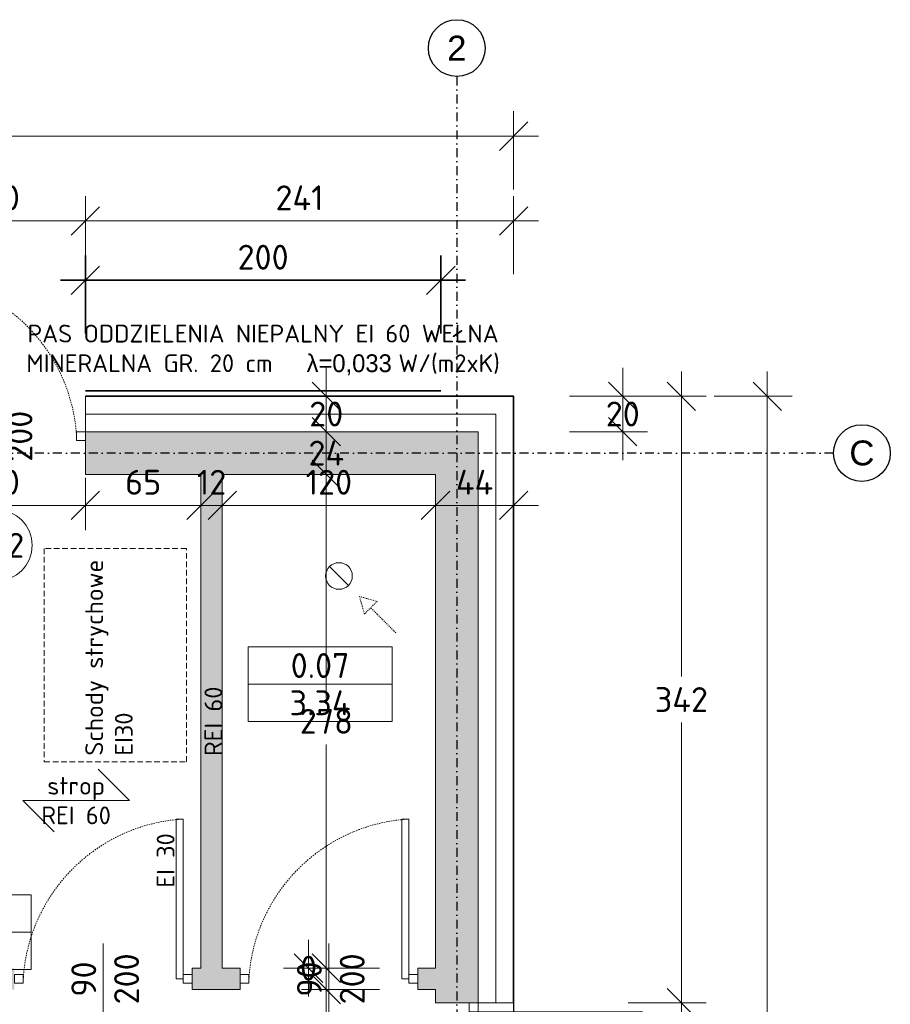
# Model space of a CAD drawing. Header units: millimetres. Extents: x -6697 to 21546, y -3389 to 18959.
# Tile 55 of 153: x 3235 to 3725, y 3525 to 4080. Entities that reach past the tile are written whole.
import ezdxf
from ezdxf.enums import TextEntityAlignment as Align

# ---------------------------------------------------------------- set-up
doc = ezdxf.new("R2010")
doc.units = ezdxf.units.MM
for name, pattern in [('0.5_0.5', [1, 0.5, -0.5]), ('DASHDOT', [1, 0.5, -0.25, 0, -0.25]), ('JIS_02_0.7', [1.35, 0.75, -0.6]), ('UKRYTE2', [4.7625, 3.175, -1.5875])]:
    doc.linetypes.add(name, pattern=pattern)
for name, color, linetype, lineweight, true_color in [('2DH_PLS_P', 5, 'Continuous', 25, 0x0000ff), ('ppoz', 7, 'Continuous', 35, 0xdb0000), ('wymiary', 7, 'Continuous', 5, 0x666666)]:
    doc.layers.add(name, color=color, linetype=linetype, lineweight=lineweight, true_color=true_color)
for name, color, linetype, lineweight in [('elewacja_projektowana', 7, 'Continuous', 5), ('KOLORYSTYKA', 7, 'Continuous', 5), ('sciany_wew', 7, 'Continuous', 18), ('sciany_zew', 7, 'Continuous', 35), ('stolarka_mysz_drzwi', 7, 'Continuous', 5), ('stolarka_mysz_drzwi_opisy', 7, 'Continuous', 5), ('tabelki_pomieszczen', 7, 'Continuous', 9), ('wentylacja', 7, 'Continuous', 9)]:
    doc.layers.add(name, color=color, linetype=linetype, lineweight=lineweight)
doc.layers.add('opisy', color=7, linetype='Continuous')
doc.layers.add('pomocnicza', color=6, linetype='Continuous', lineweight=20, plot=False)
doc.styles.add('ISO', font='isocpeur.ttf')
doc.styles.get("Standard").update_dxf_attribs({"font": 'arial.ttf'})
doc.linetypes.add('GRADZINOWANIE', pattern='A,0.00254,-2.54,[134,ltypeshp.shx,S=2.54,R=0,X=-2.54,Y=0],-5.08,[134,ltypeshp.shx,S=2.54,R=180,X=2.54,Y=0],-2.54', length=10.16254)
doc.dimstyles.new('Ł_G 1-100', dxfattribs={"dimtxt": 14, "dimasz": 16, "dimexe": 14, "dimexo": 2, "dimgap": 6, "dimtad": 1, "dimtih": 1, "dimtoh": 1, "dimdec": 0, "dimrnd": 0.5, "dimzin": 1, "dimdsep": 46, "dimtxsty": 'ISO', "dimblk": 'OBLIQUE', "dimcen": 0, "dimdle": 14, "dimclrd": 256, "dimclre": 256, "dimclrt": 7, "dimazin": 0, "dimtfac": 1, "dimtdec": 0, "dimtix": 1, "dimtmove": 0, "dimatfit": 2, "dimfxl": 30, "dimfxlon": 1, "dimlwd": -1, "dimlwe": -1, "dimarcsym": 2})

# ---------------------------------------------------------------- blocks, each defined once
blk = doc.blocks.new('*U44')
at = {"layer": 'stolarka_mysz_drzwi'}
for points in [[(9, 0), (9, 95), (5, 95), (5, 0)], [(0, -2.5), (5, -2.5), (5, 2.5), (0, 2.5)]]:
    blk.add_lwpolyline(points, close=True, dxfattribs=at)
at = {"layer": 'stolarka_mysz_drzwi', "linetype": 'JIS_02_0.7'}
blk.add_arc((-1.08, -6.08), 101.26, 3.4421, 86.5579, dxfattribs=at)
at = {"layer": 'stolarka_mysz_drzwi_opisy'}
blk.add_lwpolyline([(52.5, 20), (52.5, -41.41)], dxfattribs=at)
blk.add_circle((52.5, -61.41), 20, dxfattribs=at)
at = {"style": 'ISO', "flags": 9}
for tag, p in [('MATERIAL', (267.97, -34.59)), ('KOLOR_DRZWI', (268.38, -55.85)), ('WYPELNIENIE_DRZWI', (268.01, -77.63))]:
    blk.add_attdef(tag, p, '', height=14, dxfattribs=at)
at = {"layer": 'stolarka_mysz_drzwi_opisy', "color": 1, "true_color": 0xff0000, "style": 'ISO', "flags": 12}
blk.add_attdef('SAMOZAMYKACZ', (19.62, 28.05), '', height=6, rotation=90, dxfattribs=at)
at = {"layer": 'stolarka_mysz_drzwi_opisy', "style": 'ISO'}
blk.add_attdef('SZEROKOSC_DRZWI', text='', height=14, rotation=90, dxfattribs=at).set_placement((41.56, -0.13), align=Align.MIDDLE)
at = {"layer": 'stolarka_mysz_drzwi_opisy', "style": 'ISO', "flags": 8}
for tag, p in [('WYSOKOSC_DRZWI', (65.64, 0)), ('NR_DRZWI1', (52.5, -61.41))]:
    blk.add_attdef(tag, text='', height=14, rotation=90, dxfattribs=at).set_placement(p, align=Align.MIDDLE)
at = {"layer": 'stolarka_mysz_drzwi_opisy', "style": 'ISO', "flags": 2}
blk.add_attdef('P', text='', height=14, rotation=90, dxfattribs=at).set_placement((31.45, 25.97), align=Align.TOP_RIGHT)
blk = doc.blocks.new('*U46')
at = {"layer": 'stolarka_mysz_drzwi'}
for points in [[(9, 0), (9, 90), (5, 90), (5, 0)], [(0, -2.5), (5, -2.5), (5, 2.5), (0, 2.5)], [(95, -2.5), (100, -2.5), (100, 2.5), (95, 2.5)]]:
    blk.add_lwpolyline(points, close=True, dxfattribs=at)
at = {"layer": 'stolarka_mysz_drzwi', "linetype": 'JIS_02_0.7'}
blk.add_arc((-0.76, -5.76), 95.93, 3.4421, 86.5579, dxfattribs=at)
at = {"layer": 'stolarka_mysz_drzwi_opisy'}
blk.add_lwpolyline([(50, 20), (50, -41.41)], dxfattribs=at)
blk.add_circle((50, -61.41), 20, dxfattribs=at)
at = {"style": 'ISO', "flags": 9}
for tag, p in [('MATERIAL', (267.97, -34.59)), ('KOLOR_DRZWI', (268.38, -55.85)), ('WYPELNIENIE_DRZWI', (268.01, -77.63))]:
    blk.add_attdef(tag, p, '', height=14, dxfattribs=at)
at = {"layer": 'stolarka_mysz_drzwi_opisy', "color": 1, "true_color": 0xff0000, "style": 'ISO', "flags": 12}
blk.add_attdef('SAMOZAMYKACZ', (17.12, 28.05), '', height=6, rotation=90, dxfattribs=at)
at = {"layer": 'stolarka_mysz_drzwi_opisy', "style": 'ISO'}
blk.add_attdef('SZEROKOSC_DRZWI', text='', height=14, rotation=90, dxfattribs=at).set_placement((39.06, -0.13), align=Align.MIDDLE)
at = {"layer": 'stolarka_mysz_drzwi_opisy', "style": 'ISO', "flags": 8}
blk.add_attdef('WYSOKOSC_DRZWI', text='', height=14, rotation=90, dxfattribs=at).set_placement((63.14, 0), align=Align.MIDDLE)
at = {"layer": 'stolarka_mysz_drzwi_opisy', "style": 'ISO', "flags": 2}
blk.add_attdef('P', text='', height=14, rotation=90, dxfattribs=at).set_placement((28.95, 25.97), align=Align.TOP_RIGHT)
at = {"layer": 'stolarka_mysz_drzwi_opisy', "style": 'ISO', "flags": 8}
blk.add_attdef('NR_DRZWI1', text='', height=14, dxfattribs=at).set_placement((50, -61.41), align=Align.MIDDLE)
blk = doc.blocks.new('*U53')
at = {"layer": 'stolarka_mysz_drzwi'}
for points in [[(-9, 0), (-9, 90), (-5, 90), (-5, 0)], [(-95, -2.5), (-100, -2.5), (-100, 2.5), (-95, 2.5)], [(0, -2.5), (-5, -2.5), (-5, 2.5), (0, 2.5)]]:
    blk.add_lwpolyline(points, close=True, dxfattribs=at)
at = {"layer": 'stolarka_mysz_drzwi', "linetype": 'JIS_02_0.7'}
blk.add_arc((0.76, -5.76), 95.93, 93.4421, 176.5579, dxfattribs=at)
at = {"layer": 'stolarka_mysz_drzwi_opisy'}
blk.add_lwpolyline([(-50, 20), (-50, -41.41)], dxfattribs=at)
blk.add_circle((-50, -61.41), 20, dxfattribs=at)
at = {"style": 'ISO', "flags": 9}
for tag, p in [('MATERIAL', (167.97, -34.59)), ('KOLOR_DRZWI', (168.38, -55.85)), ('WYPELNIENIE_DRZWI', (168.01, -77.63))]:
    blk.add_attdef(tag, p, '', height=14, dxfattribs=at)
at = {"layer": 'stolarka_mysz_drzwi_opisy', "color": 1, "true_color": 0xff0000, "style": 'ISO', "flags": 12}
blk.add_attdef('SAMOZAMYKACZ', (-11.12, 28.05), '', height=6, rotation=90, dxfattribs=at)
at = {"layer": 'stolarka_mysz_drzwi_opisy', "style": 'ISO'}
blk.add_attdef('SZEROKOSC_DRZWI', text='', height=14, rotation=90, dxfattribs=at).set_placement((-60.94, -0.13), align=Align.MIDDLE)
at = {"layer": 'stolarka_mysz_drzwi_opisy', "style": 'ISO', "flags": 8}
blk.add_attdef('WYSOKOSC_DRZWI', text='', height=14, rotation=90, dxfattribs=at).set_placement((-36.86, 0), align=Align.MIDDLE)
at = {"layer": 'stolarka_mysz_drzwi_opisy', "style": 'ISO', "flags": 2}
blk.add_attdef('L', text='', height=14, rotation=90, dxfattribs=at).set_placement((-66.05, 25.97), align=Align.TOP_RIGHT)
at = {"layer": 'stolarka_mysz_drzwi_opisy', "style": 'ISO', "flags": 8}
blk.add_attdef('NR_DRZWI1', text='', height=14, dxfattribs=at).set_placement((-50, -61.41), align=Align.MIDDLE)
blk = doc.blocks.new('tabelka_powierzchni')
at = {"layer": 'pomocnicza'}
blk.add_lwpolyline([(0, -42), (81, -42), (81, 0), (0, 0)], close=True, dxfattribs=at)
at = {"layer": 'tabelki_pomieszczen'}
blk.add_lwpolyline([(0, -21), (81, -21)], dxfattribs=at)
at = {"style": 'ISO', "flags": 9}
for tag, p in [('SCIANY_POM', (93.94, -81.34)), ('SUFIT_POM', (96.19, -102.29)), ('POZIOM_POM', (95.24, -125.71))]:
    blk.add_attdef(tag, p, '', height=14, dxfattribs=at)
at = {"layer": 'tabelki_pomieszczen', "style": 'ISO'}
for tag, flags, p in [('NR_POM', 8, (40.5, -10.5)), ('NAZWA_POM', 5, (147.42, -11.09)), ('POW_POM', 8, (40.5, -31.5)), ('POSADZKA_POM', 5, (159.03, -31.37)), ('WYS_POM', 9, (136.17, -51.99))]:
    blk.add_attdef(tag, text='', height=14, dxfattribs=dict(at, flags=flags)).set_placement(p, align=Align.MIDDLE_CENTER)
blk = doc.blocks.new('_Oblique')
at = {"color": 0, "linetype": 'ByBlock', "lineweight": -2}
blk.add_line((-0.5, -0.5), (0.5, 0.5), dxfattribs=at)
blk = doc.blocks.new('*D60')
at = {"layer": 'Defpoints', "color": 0, "transparency": 16777216}
for p in [(3512.7, 3867.56), (3655.48, 3867.56), (3512.7, 2565.56)]:
    blk.add_point(p, dxfattribs=at)
at = {"layer": 'wymiary', "transparency": 16777216}
for p, q in [((3655.48, 3881.56), (3655.48, 3229.56)), ((3625.48, 3867.56), (3669.48, 3867.56)), ((3655.48, 2551.56), (3655.48, 3203.56)), ((3625.48, 2565.56), (3669.48, 2565.56))]:
    blk.add_line(p, q, dxfattribs=at)
at = {"layer": 'wymiary', "transparency": 16777216, "xscale": 16, "yscale": 16, "zscale": 16}
for p, rotation in [((3655.48, 3867.56), 90), ((3655.48, 2565.56), 270)]:
    blk.add_blockref('_Oblique', p, dxfattribs=dict(at, rotation=rotation))
at = {"layer": 'wymiary', "color": 7, "transparency": 16777216, "insert": (3655.48, 3216.56), "char_height": 14, "attachment_point": 5, "style": 'ISO'}
blk.add_mtext('1302', dxfattribs=at)
blk = doc.blocks.new('*D62')
at = {"layer": 'Defpoints', "color": 0, "transparency": 16777216}
for p in [(3512.7, 4014), (2424.7, 3867.56), (3512.7, 3867.56)]:
    blk.add_point(p, dxfattribs=at)
at = {"layer": 'wymiary', "transparency": 16777216}
for p, q in [((2424.7, 3984), (2424.7, 4028)), ((3512.7, 3984), (3512.7, 4028)), ((2410.7, 4014), (3526.7, 4014))]:
    blk.add_line(p, q, dxfattribs=at)
at = {"layer": 'wymiary', "transparency": 16777216, "xscale": 16, "yscale": 16, "zscale": 16, "rotation": 180}
blk.add_blockref('_Oblique', (2424.7, 4014), dxfattribs=at)
at = {"layer": 'wymiary', "transparency": 16777216, "xscale": 16, "yscale": 16, "zscale": 16}
blk.add_blockref('_Oblique', (3512.7, 4014), dxfattribs=at)
at = {"layer": 'wymiary', "color": 7, "transparency": 16777216, "insert": (2968.7, 4027), "char_height": 14, "attachment_point": 5, "style": 'ISO'}
blk.add_mtext('1088', dxfattribs=at)
blk = doc.blocks.new('*D84')
at = {"layer": 'Defpoints', "color": 0, "transparency": 16777216}
for p in [(3271.7, 3966.28), (3171.7, 3867.56), (3271.7, 3867.56)]:
    blk.add_point(p, dxfattribs=at)
at = {"layer": 'wymiary', "transparency": 16777216}
for p, q in [((3171.7, 3936.28), (3171.7, 3980.28)), ((3271.7, 3936.28), (3271.7, 3980.28)), ((3157.7, 3966.28), (3285.7, 3966.28))]:
    blk.add_line(p, q, dxfattribs=at)
at = {"layer": 'wymiary', "transparency": 16777216, "xscale": 16, "yscale": 16, "zscale": 16, "rotation": 180}
blk.add_blockref('_Oblique', (3171.7, 3966.28), dxfattribs=at)
at = {"layer": 'wymiary', "transparency": 16777216, "xscale": 16, "yscale": 16, "zscale": 16}
blk.add_blockref('_Oblique', (3271.7, 3966.28), dxfattribs=at)
at = {"layer": 'wymiary', "color": 7, "transparency": 16777216, "insert": (3221.7, 3979.28), "char_height": 14, "attachment_point": 5, "style": 'ISO'}
blk.add_mtext('100', dxfattribs=at)
blk = doc.blocks.new('*D85')
at = {"layer": 'Defpoints', "color": 0, "transparency": 16777216}
for p in [(3512.7, 3966.28), (3271.7, 3867.56), (3512.7, 3867.56)]:
    blk.add_point(p, dxfattribs=at)
at = {"layer": 'wymiary', "transparency": 16777216}
for p, q in [((3271.7, 3936.28), (3271.7, 3980.28)), ((3512.7, 3936.28), (3512.7, 3980.28)), ((3257.7, 3966.28), (3526.7, 3966.28))]:
    blk.add_line(p, q, dxfattribs=at)
at = {"layer": 'wymiary', "transparency": 16777216, "xscale": 16, "yscale": 16, "zscale": 16, "rotation": 180}
blk.add_blockref('_Oblique', (3271.7, 3966.28), dxfattribs=at)
at = {"layer": 'wymiary', "transparency": 16777216, "xscale": 16, "yscale": 16, "zscale": 16}
blk.add_blockref('_Oblique', (3512.7, 3966.28), dxfattribs=at)
at = {"layer": 'wymiary', "color": 7, "transparency": 16777216, "insert": (3392.2, 3979.28), "char_height": 14, "attachment_point": 5, "style": 'ISO'}
blk.add_mtext('241', dxfattribs=at)
blk = doc.blocks.new('*D86')
at = {"layer": 'Defpoints', "color": 0, "transparency": 16777216}
for p in [(3512.7, 3867.56), (3512.7, 3526.06), (3607.12, 3526.06)]:
    blk.add_point(p, dxfattribs=at)
at = {"layer": 'wymiary', "transparency": 16777216}
for p, q in [((3607.12, 3881.56), (3607.12, 3709.81)), ((3577.12, 3867.56), (3621.12, 3867.56)), ((3607.12, 3512.06), (3607.12, 3683.81)), ((3577.12, 3526.06), (3621.12, 3526.06))]:
    blk.add_line(p, q, dxfattribs=at)
at = {"layer": 'wymiary', "transparency": 16777216, "xscale": 16, "yscale": 16, "zscale": 16}
for p, rotation in [((3607.12, 3867.56), 90), ((3607.12, 3526.06), 270)]:
    blk.add_blockref('_Oblique', p, dxfattribs=dict(at, rotation=rotation))
at = {"layer": 'wymiary', "color": 7, "transparency": 16777216, "insert": (3607.12, 3696.81), "char_height": 14, "attachment_point": 5, "style": 'ISO'}
blk.add_mtext('342', dxfattribs=at)
blk = doc.blocks.new('*D87')
at = {"layer": 'Defpoints', "color": 0, "transparency": 16777216}
for p in [(3512.7, 3526.06), (3512.7, 3391.06), (3607.12, 3391.06)]:
    blk.add_point(p, dxfattribs=at)
at = {"layer": 'wymiary', "transparency": 16777216}
for p, q in [((3607.12, 3540.06), (3607.12, 3471.56)), ((3577.12, 3526.06), (3621.12, 3526.06)), ((3607.12, 3377.06), (3607.12, 3445.56)), ((3577.12, 3391.06), (3621.12, 3391.06))]:
    blk.add_line(p, q, dxfattribs=at)
at = {"layer": 'wymiary', "transparency": 16777216, "xscale": 16, "yscale": 16, "zscale": 16}
for p, rotation in [((3607.12, 3526.06), 90), ((3607.12, 3391.06), 270)]:
    blk.add_blockref('_Oblique', p, dxfattribs=dict(at, rotation=rotation))
at = {"layer": 'wymiary', "color": 7, "transparency": 16777216, "insert": (3607.12, 3458.56), "char_height": 14, "attachment_point": 5, "style": 'ISO'}
blk.add_mtext('135', dxfattribs=at)
blk = doc.blocks.new('*D99')
at = {"layer": 'Defpoints', "color": 0, "transparency": 16777216}
for p in [(3407.26, 3533.56), (3468.7, 3533.56), (3468.7, 3383.56)]:
    blk.add_point(p, dxfattribs=at)
at = {"layer": 'wymiary', "transparency": 16777216}
for p, q in [((3407.26, 3547.56), (3407.26, 3471.56)), ((3437.26, 3533.56), (3393.26, 3533.56)), ((3407.26, 3369.56), (3407.26, 3445.56)), ((3437.26, 3383.56), (3393.26, 3383.56))]:
    blk.add_line(p, q, dxfattribs=at)
at = {"layer": 'wymiary', "transparency": 16777216, "xscale": 16, "yscale": 16, "zscale": 16}
for p, rotation in [((3407.26, 3533.56), 90), ((3407.26, 3383.56), 270)]:
    blk.add_blockref('_Oblique', p, dxfattribs=dict(at, rotation=rotation))
at = {"layer": 'wymiary', "color": 7, "transparency": 16777216, "insert": (3407.26, 3458.56), "char_height": 14, "attachment_point": 5, "style": 'ISO'}
blk.add_mtext('150', dxfattribs=at)
blk = doc.blocks.new('*D100')
at = {"layer": 'Defpoints', "color": 0, "transparency": 16777216}
for p in [(3397.26, 3545.56), (3458.7, 3545.56), (3468.7, 3545.56)]:
    blk.add_point(p, dxfattribs=at)
at = {"layer": 'wymiary', "transparency": 16777216}
for p, q in [((3397.26, 3545.56), (3397.26, 3561.56)), ((3427.26, 3545.56), (3383.26, 3545.56)), ((3427.26, 3545.56), (3383.26, 3545.56)), ((3397.26, 3545.56), (3397.26, 3529.56))]:
    blk.add_line(p, q, dxfattribs=at)
at = {"layer": 'wymiary', "transparency": 16777216, "xscale": 16, "yscale": 16, "zscale": 16}
for rotation in [90, 270]:
    blk.add_blockref('_Oblique', (3397.26, 3545.56), dxfattribs=dict(at, rotation=rotation))
at = {"layer": 'wymiary', "color": 7, "transparency": 16777216, "insert": (3397.26, 3545.56), "char_height": 14, "attachment_point": 5, "style": 'ISO'}
blk.add_mtext('0', dxfattribs=at)
blk = doc.blocks.new('*D101')
at = {"layer": 'Defpoints', "color": 0, "transparency": 16777216}
for p in [(3407.26, 3823.56), (3468.7, 3823.56), (3468.7, 3545.56)]:
    blk.add_point(p, dxfattribs=at)
at = {"layer": 'wymiary', "transparency": 16777216}
for p, q in [((3407.26, 3837.56), (3407.26, 3697.56)), ((3437.26, 3823.56), (3393.26, 3823.56)), ((3407.26, 3531.56), (3407.26, 3671.56)), ((3437.26, 3545.56), (3393.26, 3545.56))]:
    blk.add_line(p, q, dxfattribs=at)
at = {"layer": 'wymiary', "transparency": 16777216, "xscale": 16, "yscale": 16, "zscale": 16}
for p, rotation in [((3407.26, 3823.56), 90), ((3407.26, 3545.56), 270)]:
    blk.add_blockref('_Oblique', p, dxfattribs=dict(at, rotation=rotation))
at = {"layer": 'wymiary', "color": 7, "transparency": 16777216, "insert": (3407.26, 3684.56), "char_height": 14, "attachment_point": 5, "style": 'ISO'}
blk.add_mtext('278', dxfattribs=at)
blk = doc.blocks.new('*D102')
at = {"layer": 'Defpoints', "color": 0, "transparency": 16777216}
for p in [(3407.26, 3847.56), (3468.7, 3847.56), (3468.7, 3823.56)]:
    blk.add_point(p, dxfattribs=at)
at = {"layer": 'wymiary', "transparency": 16777216}
for p, q in [((3407.26, 3847.56), (3407.26, 3863.56)), ((3437.26, 3847.56), (3393.26, 3847.56)), ((3407.26, 3823.56), (3407.26, 3847.56)), ((3437.26, 3823.56), (3393.26, 3823.56)), ((3407.26, 3823.56), (3407.26, 3807.56))]:
    blk.add_line(p, q, dxfattribs=at)
at = {"layer": 'wymiary', "transparency": 16777216, "xscale": 16, "yscale": 16, "zscale": 16}
for p, rotation in [((3407.26, 3847.56), 270), ((3407.26, 3823.56), 90)]:
    blk.add_blockref('_Oblique', p, dxfattribs=dict(at, rotation=rotation))
at = {"layer": 'wymiary', "color": 7, "transparency": 16777216, "insert": (3407.26, 3835.56), "char_height": 14, "attachment_point": 5, "style": 'ISO'}
blk.add_mtext('24', dxfattribs=at)
blk = doc.blocks.new('*D103')
at = {"layer": 'Defpoints', "color": 0, "transparency": 16777216}
for p in [(3407.26, 3867.56), (3512.7, 3867.56), (3468.7, 3847.56)]:
    blk.add_point(p, dxfattribs=at)
at = {"layer": 'wymiary', "transparency": 16777216}
for p, q in [((3407.26, 3867.56), (3407.26, 3883.56)), ((3437.26, 3867.56), (3393.26, 3867.56)), ((3407.26, 3847.56), (3407.26, 3867.56)), ((3437.26, 3847.56), (3393.26, 3847.56)), ((3407.26, 3847.56), (3407.26, 3831.56))]:
    blk.add_line(p, q, dxfattribs=at)
at = {"layer": 'wymiary', "transparency": 16777216, "xscale": 16, "yscale": 16, "zscale": 16}
for p, rotation in [((3407.26, 3867.56), 270), ((3407.26, 3847.56), 90)]:
    blk.add_blockref('_Oblique', p, dxfattribs=dict(at, rotation=rotation))
at = {"layer": 'wymiary', "color": 7, "transparency": 16777216, "insert": (3407.26, 3857.56), "char_height": 14, "attachment_point": 5, "style": 'ISO'}
blk.add_mtext('20', dxfattribs=at)
blk = doc.blocks.new('*D106')
at = {"layer": 'Defpoints', "color": 0, "transparency": 16777216}
for p in [(3512.7, 3867.56), (3512.7, 3847.56), (3574.12, 3847.56)]:
    blk.add_point(p, dxfattribs=at)
at = {"layer": 'wymiary', "transparency": 16777216}
for p, q in [((3574.12, 3867.56), (3574.12, 3883.56)), ((3544.12, 3867.56), (3588.12, 3867.56)), ((3574.12, 3867.56), (3574.12, 3847.56)), ((3544.12, 3847.56), (3588.12, 3847.56)), ((3574.12, 3847.56), (3574.12, 3831.56))]:
    blk.add_line(p, q, dxfattribs=at)
at = {"layer": 'wymiary', "transparency": 16777216, "xscale": 16, "yscale": 16, "zscale": 16}
for p, rotation in [((3574.12, 3867.56), 270), ((3574.12, 3847.56), 90)]:
    blk.add_blockref('_Oblique', p, dxfattribs=dict(at, rotation=rotation))
at = {"layer": 'wymiary', "color": 7, "transparency": 16777216, "insert": (3574.12, 3857.56), "char_height": 14, "attachment_point": 5, "style": 'ISO'}
blk.add_mtext('20', dxfattribs=at)
blk = doc.blocks.new('*D107')
at = {"layer": 'Defpoints', "color": 0, "transparency": 16777216}
for p in [(3512.7, 3847.56), (3468.7, 3823.56), (3468.7, 3806.15)]:
    blk.add_point(p, dxfattribs=at)
at = {"layer": 'wymiary', "transparency": 16777216}
for p, q in [((3512.7, 3836.15), (3512.7, 3792.15)), ((3468.7, 3821.56), (3468.7, 3792.15)), ((3526.7, 3806.15), (3454.7, 3806.15))]:
    blk.add_line(p, q, dxfattribs=at)
at = {"layer": 'wymiary', "transparency": 16777216, "xscale": 16, "yscale": 16, "zscale": 16, "rotation": 180}
blk.add_blockref('_Oblique', (3468.7, 3806.15), dxfattribs=at)
at = {"layer": 'wymiary', "transparency": 16777216, "xscale": 16, "yscale": 16, "zscale": 16}
blk.add_blockref('_Oblique', (3512.7, 3806.15), dxfattribs=at)
at = {"layer": 'wymiary', "color": 7, "transparency": 16777216, "insert": (3490.7, 3819.15), "char_height": 14, "attachment_point": 5, "style": 'ISO'}
blk.add_mtext('44', dxfattribs=at)
blk = doc.blocks.new('*D108')
at = {"layer": 'Defpoints', "color": 0, "transparency": 16777216}
for p in [(3348.7, 3823.56), (3468.7, 3823.56), (3348.7, 3806.15)]:
    blk.add_point(p, dxfattribs=at)
at = {"layer": 'wymiary', "transparency": 16777216}
for p, q in [((3348.7, 3821.56), (3348.7, 3792.15)), ((3468.7, 3821.56), (3468.7, 3792.15)), ((3482.7, 3806.15), (3334.7, 3806.15))]:
    blk.add_line(p, q, dxfattribs=at)
at = {"layer": 'wymiary', "transparency": 16777216, "xscale": 16, "yscale": 16, "zscale": 16, "rotation": 180}
blk.add_blockref('_Oblique', (3348.7, 3806.15), dxfattribs=at)
at = {"layer": 'wymiary', "transparency": 16777216, "xscale": 16, "yscale": 16, "zscale": 16}
blk.add_blockref('_Oblique', (3468.7, 3806.15), dxfattribs=at)
at = {"layer": 'wymiary', "color": 7, "transparency": 16777216, "insert": (3408.7, 3819.15), "char_height": 14, "attachment_point": 5, "style": 'ISO'}
blk.add_mtext('120', dxfattribs=at)
blk = doc.blocks.new('*D109')
at = {"layer": 'Defpoints', "color": 0, "transparency": 16777216}
for p in [(3336.7, 3823.56), (3348.7, 3823.56), (3336.7, 3806.15)]:
    blk.add_point(p, dxfattribs=at)
at = {"layer": 'wymiary', "transparency": 16777216}
for p, q in [((3336.7, 3821.56), (3336.7, 3792.15)), ((3348.7, 3821.56), (3348.7, 3792.15)), ((3336.7, 3806.15), (3320.7, 3806.15)), ((3348.7, 3806.15), (3336.7, 3806.15)), ((3348.7, 3806.15), (3364.7, 3806.15))]:
    blk.add_line(p, q, dxfattribs=at)
at = {"layer": 'wymiary', "transparency": 16777216, "xscale": 16, "yscale": 16, "zscale": 16}
blk.add_blockref('_Oblique', (3336.7, 3806.15), dxfattribs=at)
at = {"layer": 'wymiary', "transparency": 16777216, "xscale": 16, "yscale": 16, "zscale": 16, "rotation": 180}
blk.add_blockref('_Oblique', (3348.7, 3806.15), dxfattribs=at)
at = {"layer": 'wymiary', "color": 7, "transparency": 16777216, "insert": (3342.7, 3819.15), "char_height": 14, "attachment_point": 5, "style": 'ISO'}
blk.add_mtext('12', dxfattribs=at)
blk = doc.blocks.new('*D110')
at = {"layer": 'Defpoints', "color": 0, "transparency": 16777216}
for p in [(3271.7, 3823.56), (3336.7, 3823.56), (3271.7, 3806.15)]:
    blk.add_point(p, dxfattribs=at)
at = {"layer": 'wymiary', "transparency": 16777216}
for p, q in [((3271.7, 3821.56), (3271.7, 3792.15)), ((3336.7, 3821.56), (3336.7, 3792.15)), ((3350.7, 3806.15), (3257.7, 3806.15))]:
    blk.add_line(p, q, dxfattribs=at)
at = {"layer": 'wymiary', "transparency": 16777216, "xscale": 16, "yscale": 16, "zscale": 16, "rotation": 180}
blk.add_blockref('_Oblique', (3271.7, 3806.15), dxfattribs=at)
at = {"layer": 'wymiary', "transparency": 16777216, "xscale": 16, "yscale": 16, "zscale": 16}
blk.add_blockref('_Oblique', (3336.7, 3806.15), dxfattribs=at)
at = {"layer": 'wymiary', "color": 7, "transparency": 16777216, "insert": (3304.2, 3819.15), "char_height": 14, "attachment_point": 5, "style": 'ISO'}
blk.add_mtext('65', dxfattribs=at)
blk = doc.blocks.new('*D111')
at = {"layer": 'Defpoints', "color": 0, "transparency": 16777216}
for p in [(3171.7, 3823.56), (3271.7, 3823.56), (3171.7, 3806.15)]:
    blk.add_point(p, dxfattribs=at)
at = {"layer": 'wymiary', "transparency": 16777216}
for p, q in [((3171.7, 3821.56), (3171.7, 3792.15)), ((3271.7, 3821.56), (3271.7, 3792.15)), ((3285.7, 3806.15), (3157.7, 3806.15))]:
    blk.add_line(p, q, dxfattribs=at)
at = {"layer": 'wymiary', "transparency": 16777216, "xscale": 16, "yscale": 16, "zscale": 16, "rotation": 180}
blk.add_blockref('_Oblique', (3171.7, 3806.15), dxfattribs=at)
at = {"layer": 'wymiary', "transparency": 16777216, "xscale": 16, "yscale": 16, "zscale": 16}
blk.add_blockref('_Oblique', (3271.7, 3806.15), dxfattribs=at)
at = {"layer": 'wymiary', "color": 7, "transparency": 16777216, "insert": (3221.7, 3819.15), "char_height": 14, "attachment_point": 5, "style": 'ISO'}
blk.add_mtext('100', dxfattribs=at)
blk = doc.blocks.new('kierunekwentylacji')
at = {"layer": 'wentylacja', "linetype": '0.5_0.5'}
blk.add_lwpolyline([(29, 0), (9, 0), (9, 5), (0, 0), (9, -5), (9, 0)], dxfattribs=at)
blk = doc.blocks.new('went')
at = {"layer": 'wentylacja'}
blk.add_lwpolyline([(-5.3, 5.3), (5.3, -5.3)], dxfattribs=at)
blk.add_circle((0, 0), 7.5, dxfattribs=at)
at = {"layer": 'wentylacja', "xscale": -1, "rotation": 134.9999999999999}
blk.add_blockref('kierunekwentylacji', (11.5, -11.5), dxfattribs=at)
blk = doc.blocks.new('*D382')
at = {"layer": 'Defpoints', "color": 0, "transparency": 16777216}
for p in [(3471.7, 3932.86), (3271.7, 3870.56), (3471.7, 3870.56)]:
    blk.add_point(p, dxfattribs=at)
at = {"layer": 'ppoz', "transparency": 16777216}
for p, q in [((3271.7, 3902.86), (3271.7, 3946.86)), ((3471.7, 3902.86), (3471.7, 3946.86)), ((3257.7, 3932.86), (3485.7, 3932.86))]:
    blk.add_line(p, q, dxfattribs=at)
at = {"layer": 'ppoz', "transparency": 16777216, "xscale": 16, "yscale": 16, "zscale": 16, "rotation": 180}
blk.add_blockref('_Oblique', (3271.7, 3932.86), dxfattribs=at)
at = {"layer": 'ppoz', "transparency": 16777216, "xscale": 16, "yscale": 16, "zscale": 16}
blk.add_blockref('_Oblique', (3471.7, 3932.86), dxfattribs=at)
at = {"layer": 'ppoz', "color": 7, "transparency": 16777216, "insert": (3371.7, 3945.86), "char_height": 14, "attachment_point": 5, "style": 'ISO'}
blk.add_mtext('200', dxfattribs=at)

msp = doc.modelspace()

# ---------------------------------------------------------------- hatches: boundary and pattern name
at = {"layer": 'KOLORYSTYKA'}
h = msp.add_hatch(dxfattribs=at)
h.set_pattern_fill('CONCRETE', color=256, scale=5, pattern_type=2)
h.set_pattern_definition([(50, (0, 0), (35.86301, -3.1376), [3.75, -41.25]), (355, (0, 0), (-6.93757, 37.6096), [3, -33]), (100.4514, (2.99, -0.26), (28.92547, 34.47198), [3.187, -35.0571]), (46.1842, (0, 10), (53.36205, -8.27595), [5.625, -61.875]), (96.6356, (4.447, 9.31), (46.73314, 48.7059), [4.7805, -52.58565]), (351.1842, (0, 10), (46.7331, 48.70593), [4.5, -49.5]), (21, (5, 7.5), (29.84535, -20.13094), [3.75, -41.25]), (326, (5, 7.5), (12.16577, 36.2575), [3, -33]), (71.4514, (7.487, 5.822), (42.01113, 16.12652), [3.187, -35.0571]), (37.5, (0, 0), (0.607993, 16.644693), [0, -32.6, 0, -33.5, 0, -33.125]), (7.5, (0, 0), (13.153477, 19.720586), [0, -19.1, 0, -31.85, 0, -12.625]), (327.5, (-11.15, 0), (26.691122, -1.127744), [0, -12.5, 0, -39, 0, -51.75]), (317.5, (-16.15, 0), (29.15931, 5.00525), [0, -16.25, 0, -25.9, 0, -36.75])])
h.paths.add_polyline_path([(2842.7, 3383.56), (2742.7, 3383.56), (2742.7, 3408.56), (2730.7, 3408.56), (2730.7, 3398.56), (2730.7, 3383.56), (2649.7, 3383.56), (2649.7, 3359.56), (2842.7, 3359.56)], flags=17)
h.paths.add_polyline_path([(3492.7, 3783.56), (3492.7, 3847.56), (3271.7, 3847.56), (3271.7, 3823.56), (3281.7, 3823.56), (3336.7, 3823.56), (3336.7, 3545.56), (3331.7, 3545.56), (3331.7, 3533.56), (3336.7, 3533.56), (3358.7, 3533.56), (3358.7, 3545.56), (3348.7, 3545.56), (3348.7, 3823.56), (3468.7, 3823.56), (3468.7, 3545.56), (3458.7, 3545.56), (3458.7, 3533.56), (3468.7, 3533.56), (3468.7, 3526.06), (3492.7, 3526.06)])
h.paths.add_polyline_path([(3472, 3387.42), (3508.4, 3387.42), (3508.4, 3408.42), (3472, 3408.42)], flags=9)
h.paths.add_polyline_path([(3492.7, 2699.56), (3468.7, 2699.56), (3468.7, 2609.56), (2763.7, 2609.56), (2763.7, 2585.56), (3492.7, 2585.56)])
h.paths.add_polyline_path([(3468.7, 3269.56), (3492.7, 3269.56), (3492.7, 3391.06), (3468.7, 3391.06), (3468.7, 3383.56), (3336.7, 3383.56), (3336.7, 3359.56), (3468.7, 3359.56)])
h.paths.add_polyline_path([(3492.7, 3029.56), (3468.7, 3029.56), (3468.7, 2939.56), (3492.7, 2939.56)])
h.paths.add_polyline_path([(2468.7, 2699.56), (2444.7, 2699.56), (2444.7, 2585.56), (2628.7, 2585.56), (2628.7, 2609.56), (2468.7, 2609.56)])
h.paths.add_polyline_path([(2468.7, 3029.56), (2444.7, 3029.56), (2444.7, 2939.56), (2468.7, 2939.56)])
h.paths.add_polyline_path([(2444.7, 3733.56), (2468.7, 3733.56), (2468.7, 3823.56), (2730.7, 3823.56), (2730.7, 3673.56), (2730.7, 3508.56), (2742.7, 3508.56), (2742.7, 3518.56), (2742.7, 3533.56), (2837.7, 3533.56), (2837.7, 3545.56), (2827.7, 3545.56), (2742.7, 3545.56), (2742.7, 3557.56), (2742.7, 3823.56), (2962.7, 3823.56), (2962.7, 3545.56), (2952.7, 3545.56), (2952.7, 3533.56), (2984.7, 3533.56), (2994.7, 3533.56), (2994.7, 3545.56), (2974.7, 3545.56), (2974.7, 3664.56), (2997.2, 3664.56), (2997.2, 3676.56), (2974.7, 3676.56), (2974.7, 3823.56), (3104.7, 3823.56), (3104.7, 3676.56), (3097.2, 3676.56), (3097.2, 3664.56), (3104.7, 3664.56), (3104.7, 3545.56), (3094.7, 3545.56), (3094.7, 3533.56), (3120.7, 3533.56), (3120.7, 3545.56), (3116.7, 3545.56), (3116.7, 3615.56), (3214.7, 3615.56), (3214.7, 3545.56), (3210.7, 3545.56), (3210.7, 3533.56), (3231.7, 3533.56), (3231.7, 3545.56), (3226.7, 3545.56), (3226.7, 3627.56), (3116.7, 3627.56), (3116.7, 3823.56), (3171.7, 3823.56), (3171.7, 3847.56), (3161.7, 3847.56), (2468.7, 3847.56), (2444.7, 3847.56)])
h.paths.add_polyline_path([(2468.7, 3493.56), (2444.7, 3493.56), (2444.7, 3269.56), (2468.7, 3269.56), (2468.7, 3359.56), (2549.7, 3359.56), (2549.7, 3383.56), (2468.7, 3383.56)])

# ---------------------------------------------------------------- linework, layer by layer
at = {"layer": '2DH_PLS_P'}
msp.add_lwpolyline([(3512.7, 3526.06), (3512.7, 3391.06)], dxfattribs=at)
at = {"layer": 'elewacja_projektowana', "linetype": 'GRADZINOWANIE', "ltscale": 0.09}
msp.add_lwpolyline([(3502.7, 3526.06), (3502.7, 3783.56), (3502.7, 3857.56), (3271.7, 3857.56)], dxfattribs=at)
at = {"layer": 'opisy', "linetype": 'DASHDOT', "ltscale": 10}
for points in [[(3480.7, 4047.56), (3480.7, 2385.56), (3480.7, 2385.56)], [(3692.7, 3835.56), (2244.7, 3835.56), (2244.7, 3835.56)]]:
    msp.add_lwpolyline(points, dxfattribs=at)
at = {"layer": 'opisy'}
for centre in [(3480.7, 4063.56), (3708.7, 3835.56)]:
    msp.add_circle(centre, 16, dxfattribs=at)
at = {"layer": 'ppoz'}
msp.add_lwpolyline([(3471.7, 3870.56), (3271.7, 3870.56)], dxfattribs=at)
at = {"layer": 'sciany_wew'}
for points in [[(3271.7, 3847.56), (3271.7, 3867.56)], [(3281.7, 3823.56), (3271.7, 3823.56), (3271.7, 3847.56), (3281.7, 3847.56)], [(3492.7, 3526.06), (3492.7, 3783.56), (3492.7, 3847.56), (3271.7, 3847.56)], [(3271.7, 3823.56), (3336.7, 3823.56)], [(3336.7, 3545.56), (3336.7, 3823.56)], [(3348.7, 3823.56), (3348.7, 3545.56)], [(3348.7, 3823.56), (3468.7, 3823.56)], [(3468.7, 3545.56), (3468.7, 3823.56)], [(3236.45, 3639.95), (3296.45, 3639.95), (3278.78, 3657.62), (3296.45, 3639.95), (3236.45, 3639.95), (3254.13, 3622.27)], [(3336.7, 3533.56), (3331.7, 3533.56), (3331.7, 3545.56), (3336.7, 3545.56)], [(3331.7, 3545.56), (3336.7, 3545.56)], [(3348.7, 3545.56), (3358.7, 3545.56)], [(3348.7, 3533.56), (3358.7, 3533.56), (3358.7, 3545.56), (3348.7, 3545.56)], [(3468.7, 3533.56), (3458.7, 3533.56), (3458.7, 3545.56), (3468.7, 3545.56)], [(3458.7, 3545.56), (3468.7, 3545.56)], [(3331.7, 3533.56), (3358.7, 3533.56)], [(3458.7, 3533.56), (3468.7, 3533.56)], [(3468.7, 3526.06), (3468.7, 3533.56)], [(3468.7, 3526.06), (3512.7, 3526.06)]]:
    msp.add_lwpolyline(points, dxfattribs=at)
at = {"layer": 'sciany_wew', "linetype": 'UKRYTE2'}
msp.add_lwpolyline([(3328.52, 3661.84), (3328.52, 3781.84), (3248.52, 3781.84), (3248.52, 3661.84)], close=True, dxfattribs=at)
at = {"layer": 'sciany_zew'}
msp.add_lwpolyline([(3512.7, 3526.06), (3512.7, 3783.56), (3512.7, 3867.56), (3271.7, 3867.56)], dxfattribs=at)

# ---------------------------------------------------------------- block references
ref = msp.add_blockref('tabelka_powierzchni', (3363.26, 3726.46))
ref.add_attrib('NR_POM', '0.07', dxfattribs={"layer": 'tabelki_pomieszczen', "height": 14, "style": 'ISO'}).set_placement((3403.76, 3715.96), align=Align.MIDDLE_CENTER)
ref.add_attrib('POW_POM', '3.34', dxfattribs={"layer": 'tabelki_pomieszczen', "height": 14, "style": 'ISO'}).set_placement((3403.76, 3694.96), align=Align.MIDDLE_CENTER)
ref = msp.add_blockref('tabelka_powierzchni', (3160.07, 3586.85))
ref.add_attrib('NR_POM', '0.07', dxfattribs={"layer": 'tabelki_pomieszczen', "height": 14, "style": 'ISO'}).set_placement((3200.57, 3576.35), align=Align.MIDDLE_CENTER)
ref.add_attrib('POW_POM', '0.69', dxfattribs={"layer": 'tabelki_pomieszczen', "height": 14, "style": 'ISO'}).set_placement((3200.57, 3555.35), align=Align.MIDDLE_CENTER)
at = {"layer": 'sciany_wew'}
ref = msp.add_blockref('*U46', (3171.7, 3845.06), dxfattribs=at)
ref.add_attrib('SZEROKOSC_DRZWI', '90', dxfattribs={"layer": 'stolarka_mysz_drzwi_opisy', "height": 14, "rotation": 90, "style": 'ISO'}).set_placement((3210.76, 3844.93), align=Align.MIDDLE)
ref.add_attrib('WYSOKOSC_DRZWI', '200', dxfattribs={"layer": 'stolarka_mysz_drzwi_opisy', "height": 14, "rotation": 90, "style": 'ISO'}).set_placement((3234.84, 3845.06), align=Align.MIDDLE)
ref.add_attrib('NR_DRZWI1', 'Dz2', dxfattribs={"layer": 'stolarka_mysz_drzwi_opisy', "height": 14, "style": 'ISO'}).set_placement((3221.7, 3783.65), align=Align.MIDDLE)
ref = msp.add_blockref('*U53', (3331.7, 3539.56), dxfattribs=at)
ref.add_attrib('SZEROKOSC_DRZWI', '90', dxfattribs={"layer": 'stolarka_mysz_drzwi_opisy', "height": 14, "rotation": 90, "style": 'ISO'}).set_placement((3270.76, 3539.43), align=Align.MIDDLE)
ref.add_attrib('WYSOKOSC_DRZWI', '200', dxfattribs={"layer": 'stolarka_mysz_drzwi_opisy', "height": 14, "rotation": 90, "style": 'ISO'}).set_placement((3294.84, 3539.56), align=Align.MIDDLE)
ref.add_attrib('NR_DRZWI1', 'Dw2', dxfattribs={"layer": 'stolarka_mysz_drzwi_opisy', "height": 14, "style": 'ISO'}).set_placement((3281.7, 3478.15), align=Align.MIDDLE)
ref = msp.add_blockref('*U53', (3458.7, 3539.56), dxfattribs=at)
ref.add_attrib('SZEROKOSC_DRZWI', '90', dxfattribs={"layer": 'stolarka_mysz_drzwi_opisy', "height": 14, "rotation": 90, "style": 'ISO'}).set_placement((3397.76, 3539.43), align=Align.MIDDLE)
ref.add_attrib('WYSOKOSC_DRZWI', '200', dxfattribs={"layer": 'stolarka_mysz_drzwi_opisy', "height": 14, "rotation": 90, "style": 'ISO'}).set_placement((3421.84, 3539.56), align=Align.MIDDLE)
ref.add_attrib('NR_DRZWI1', 'Dw2', dxfattribs={"layer": 'stolarka_mysz_drzwi_opisy', "height": 14, "style": 'ISO'}).set_placement((3408.7, 3478.15), align=Align.MIDDLE)
ref = msp.add_blockref('*U44', (3490.2, 3526.06), dxfattribs=dict(at, rotation=270))
ref.add_attrib('SZEROKOSC_DRZWI', '95', dxfattribs={"layer": 'stolarka_mysz_drzwi_opisy', "height": 14, "style": 'ISO'}).set_placement((3490.07, 3484.5), align=Align.MIDDLE)
ref.add_attrib('WYSOKOSC_DRZWI', '200', dxfattribs={"layer": 'stolarka_mysz_drzwi_opisy', "height": 14, "style": 'ISO'}).set_placement((3490.2, 3460.42), align=Align.MIDDLE)
ref.add_attrib('NR_DRZWI1', 'Dz1', dxfattribs={"layer": 'stolarka_mysz_drzwi_opisy', "height": 14, "style": 'ISO'}).set_placement((3428.79, 3473.56), align=Align.MIDDLE)
at = {"layer": 'sciany_zew'}
msp.add_blockref('went', (3414.4, 3766.37), dxfattribs=at)

# ---------------------------------------------------------------- texts
at = {"layer": 'opisy', "char_height": 14, "attachment_point": 5}
for s, heights, insert in [('2', [0], (3480.7, 4063.56)), ('C', [14.23], (3708.7, 3835.56))]:
    msp.add_mtext_dynamic_manual_height_columns(s, width=22.5475, gutter_width=70, heights=heights, dxfattribs=dict(at, insert=insert))
at = {"layer": 'ppoz', "char_height": 10, "attachment_point": 5, "style": 'ISO'}
for s, insert, width in [('PAS ODDZIELENIA NIEPALNY EI 60 WEŁNA MINERALNA GR. 20 cm   {\\fSymbol|b0|i0|c2|p18;l=0,033 }W/(m2xK)', (3371.7, 3893.56), 309.3221), ('strop\\PREI 60', (3266.45, 3639.95), 74.1851)]:
    msp.add_mtext(s, dxfattribs=dict(at, insert=insert, width=width))
at = {"layer": 'ppoz', "char_height": 10, "width": 74.1851, "attachment_point": 5, "rotation": 90, "style": 'ISO'}
for s, insert in [('REI 60', (3343.7, 3684.56)), ('EI 30', (3316.83, 3606.21))]:
    msp.add_mtext(s, dxfattribs=dict(at, insert=insert))
at = {"layer": 'sciany_wew', "insert": (3271.62, 3665.21), "char_height": 10, "attachment_point": 1, "rotation": 90, "style": 'ISO'}
msp.add_mtext_dynamic_manual_height_columns('Schody strychowe EI30', width=112.561, gutter_width=70, heights=[0], dxfattribs=at)

# ---------------------------------------------------------------- dimensions: what is measured, and where the dimension line sits
at = {"layer": 'ppoz'}
dim = msp.add_aligned_dim(p1=(3271.7, 3870.56), p2=(3471.7, 3870.56), distance=62.3, dimstyle='Ł_G 1-100', dxfattribs=at)
dim.commit()
dim.dimension.update_dxf_attribs({"geometry": '*D382', "text_midpoint": (3371.7, 3945.86)})
at = {"layer": 'wymiary'}
for p1, p2, distance, picture, middle in [((2424.7, 3867.56), (3512.7, 3867.56), 146.43, '*D62', (2968.7, 4027)), ((3512.7, 3867.56), (3512.7, 3847.56), 61.42, '*D106', (3574.12, 3857.56)), ((3512.7, 2565.56), (3512.7, 3867.56), -142.78, '*D60', (3655.48, 3216.56)), ((3512.69890596, 3867.5626413), (3512.69890596, 3526.0626413), 94.42099456, '*D86', (3607.11990052, 3696.8126413))]:
    dim = msp.add_aligned_dim(p1=p1, p2=p2, distance=distance, dimstyle='Ł_G 1-100', dxfattribs=at)
    dim.commit()
    dim.dimension.update_dxf_attribs({"geometry": picture, "text_midpoint": middle})
for base, p1, p2, angle, picture, middle in [((3271.7, 3966.28), (3171.7, 3867.56), (3271.7, 3867.56), 180, '*D84', (3221.7, 3979.28)), ((3512.7, 3966.28), (3271.7, 3867.56), (3512.7, 3867.56), 180, '*D85', (3392.2, 3979.28)), ((3407.26, 3867.56), (3468.7, 3847.56), (3512.7, 3867.56), 270, '*D103', (3407.26, 3857.56)), ((3407.26, 3847.56), (3468.7, 3823.56), (3468.7, 3847.56), 270, '*D102', (3407.26, 3835.56)), ((3407.26, 3823.56), (3468.7, 3545.56), (3468.7, 3823.56), 270, '*D101', (3407.26, 3684.56)), ((3397.2638161, 3545.5626413), (3458.69890596, 3545.5626413), (3468.69890596, 3545.5626413), 270, '*D100', (3397.2638161, 3545.5626413)), ((3407.26, 3533.56), (3468.7, 3383.56), (3468.7, 3533.56), 270, '*D99', (3407.26, 3458.56)), ((3607.12, 3391.06), (3512.7, 3526.06), (3512.7, 3391.06), 90, '*D87', (3607.12, 3458.56))]:
    dim = msp.add_linear_dim(base=base, p1=p1, p2=p2, angle=angle, dimstyle='Ł_G 1-100', override={"dimtmove": 1}, dxfattribs=at)
    dim.commit()
    dim.dimension.update_dxf_attribs({"geometry": picture, "text_midpoint": middle})
for base, p1, p2, picture, middle in [((3468.7, 3806.15), (3512.7, 3847.56), (3468.7, 3823.56), '*D107', (3490.7, 3819.15)), ((3171.7, 3806.15), (3271.7, 3823.56), (3171.7, 3823.56), '*D111', (3221.7, 3819.15)), ((3271.7, 3806.15), (3336.7, 3823.56), (3271.7, 3823.56), '*D110', (3304.2, 3819.15)), ((3336.7, 3806.15), (3348.7, 3823.56), (3336.7, 3823.56), '*D109', (3342.7, 3819.15)), ((3348.7, 3806.15), (3468.7, 3823.56), (3348.7, 3823.56), '*D108', (3408.7, 3819.15))]:
    dim = msp.add_linear_dim(base=base, p1=p1, p2=p2, dimstyle='Ł_G 1-100', override={"dimtmove": 1}, dxfattribs=at)
    dim.commit()
    dim.dimension.update_dxf_attribs({"geometry": picture, "text_midpoint": middle})

doc.saveas('drawing.dxf')
